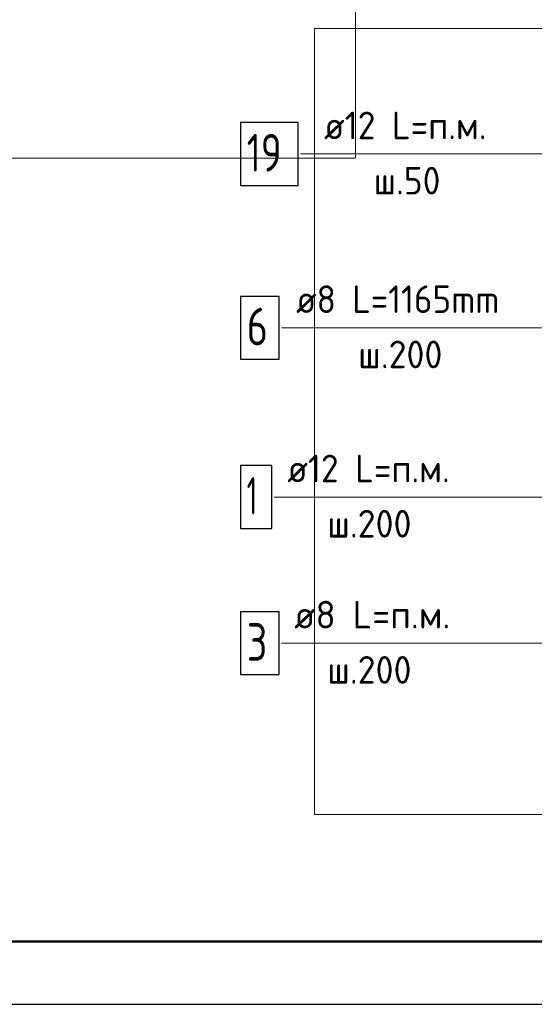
# Model space of a CAD drawing. Header units: millimetres. Extents: x 0 to 42000, y 0 to 29700.
# Tile 5 of 23: x 11448 to 15552, y 0 to 7845. Entities that reach past the tile are written whole.
import ezdxf

# ---------------------------------------------------------------- set-up
doc = ezdxf.new("R2010")
doc.units = ezdxf.units.MM
for name, color, linetype, lineweight in [('Standard', 7, 'Continuous', 25), ('Позиционная метка линия выноска', 7, 'Continuous', 13), ('Стена обрамление Г-обр.', 7, 'Continuous', 35), ('Стена обрамление П-обр.', 7, 'Continuous', 35), ('Стена фоновая арматура У1', 7, 'Continuous', 18), ('Стена фоновая арматура Х1', 7, 'Continuous', 35)]:
    doc.layers.add(name, color=color, linetype=linetype, lineweight=lineweight)
doc.styles.add('ISOCPEUR', font='txt')

msp = doc.modelspace()

# ---------------------------------------------------------------- linework, layer by layer
at = {"layer": 'Standard', "color": 7, "linetype": 'Continuous', "lineweight": 25, "transparency": 33554687}
msp.add_lwpolyline([(0, 0), (42000, 0), (42000, 29700), (0, 29700), (0, 0)], close=True, dxfattribs=at)
at = {"layer": 'Standard', "color": 7, "linetype": 'Continuous', "lineweight": 50, "transparency": 33554687}
msp.add_lwpolyline([(2000, 29200), (41500, 29200), (41500, 500), (2000, 500), (2000, 29200)], close=True, dxfattribs=at)
at = {"layer": 'Standard', "color": 7, "linetype": 'Continuous', "lineweight": 13, "transparency": 33554687}
for points in [[(14126.3, 29200), (2000, 29200), (2000, 6741), (14126.3, 6741), (14126.3, 29200)], [(23000, 28700), (2000, 28700), (2000, 500), (23000, 500), (23000, 28700)]]:
    msp.add_lwpolyline(points, dxfattribs=at)
at = {"layer": 'Standard', "color": 254, "linetype": 'Continuous', "lineweight": 13, "true_color": 0xc4c4ff, "transparency": 33554687}
msp.add_lwpolyline([(13798.3, 1511.1), (20271.2, 1511.1), (20271.2, 7774.9), (13798.3, 7774.9), (13798.3, 1511.1)], dxfattribs=at)
at = {"layer": 'Позиционная метка линия выноска', "color": 7, "linetype": 'Continuous', "lineweight": 13, "transparency": 33554687}
for p, q in [((16410, 6774.9), (13686.6, 6774.9)), ((13536.6, 5390.5), (16333.3, 5390.5)), ((17476.6, 2877.2), (13536.6, 2877.2))]:
    msp.add_line(p, q, dxfattribs=at)
msp.add_lwpolyline([(13476.6, 4041.6), (17076.6, 4041.6), (17410, 3708.2)], dxfattribs=at)
at = {"layer": 'Стена обрамление Г-обр.', "color": 7, "linetype": 'Continuous', "lineweight": 25, "transparency": 33554687}
msp.add_lwpolyline([(13208.8, 6524.9), (13668.8, 6524.9), (13668.8, 7024.9), (13208.8, 7024.9), (13208.8, 6524.9)], dxfattribs=at)
at = {"layer": 'Стена обрамление П-обр.', "color": 7, "linetype": 'Continuous', "lineweight": 25, "transparency": 33554687}
msp.add_lwpolyline([(13208.8, 5140.5), (13518.8, 5140.5), (13518.8, 5640.5), (13208.8, 5640.5), (13208.8, 5140.5)], dxfattribs=at)
at = {"layer": 'Стена фоновая арматура У1', "color": 7, "linetype": 'Continuous', "lineweight": 25, "transparency": 33554687}
msp.add_lwpolyline([(13208.8, 2627.2), (13518.8, 2627.2), (13518.8, 3127.2), (13208.8, 3127.2), (13208.8, 2627.2)], dxfattribs=at)
at = {"layer": 'Стена фоновая арматура Х1', "color": 7, "linetype": 'Continuous', "lineweight": 25, "transparency": 33554687}
msp.add_lwpolyline([(13208.8, 3791.6), (13458.8, 3791.6), (13458.8, 4291.6), (13208.8, 4291.6), (13208.8, 3791.6)], dxfattribs=at)

# ---------------------------------------------------------------- texts
at = {"layer": 'Стена обрамление Г-обр.', "color": 7, "linetype": 'Continuous', "lineweight": 13, "transparency": 33554687, "attachment_point": 7, "style": 'ISOCPEUR'}
for s, insert, char_height, width in [('\\W0.94;ø12 L=п.м. ', (13875.3, 6892.2), 220, 1599.147), ('\\W0.75;19', (13258.8, 6634.9), 300, 472.289), ('\\W0.94;ш.50 ', (14271.3, 6452.2), 220, 807.156)]:
    msp.add_mtext(s, dxfattribs=dict(at, insert=insert, char_height=char_height, width=width))
at = {"layer": 'Стена обрамление П-обр.', "color": 7, "linetype": 'Continuous', "lineweight": 13, "transparency": 33554687, "attachment_point": 7, "style": 'ISOCPEUR'}
for s, insert, char_height, width in [('\\W0.93;ø8 L=1165mm ', (13652.6, 5507.8), 220, 1949.982), ('\\W0.78;6', (13258.8, 5250.5), 300, 326.407), ('\\W0.95;ш.200 ', (14147.6, 5067.8), 220, 962.136)]:
    msp.add_mtext(s, dxfattribs=dict(at, insert=insert, char_height=char_height, width=width))
at = {"layer": 'Стена фоновая арматура У1', "color": 7, "linetype": 'Continuous', "lineweight": 13, "transparency": 33554687, "attachment_point": 7, "style": 'ISOCPEUR'}
for s, insert, char_height, width in [('\\W0.97;ø8 L=п.м. ', (13637, 2994.5), 220, 1491.858), ('\\W0.78;3', (13258.8, 2737.2), 300, 326.407), ('\\W0.95;ш.200 ', (13901, 2554.6), 220, 962.136)]:
    msp.add_mtext(s, dxfattribs=dict(at, insert=insert, char_height=char_height, width=width))
at = {"layer": 'Стена фоновая арматура Х1', "color": 7, "linetype": 'Continuous', "lineweight": 13, "transparency": 33554687, "attachment_point": 7, "style": 'ISOCPEUR'}
for s, insert, char_height, width in [('\\W0.94;ø12 L=п.м. ', (13582, 4158.9), 220, 1599.147), ('\\W0.56;1', (13258.8, 3901.6), 300, 233.343), ('\\W0.95;ш.200 ', (13901, 3718.9), 220, 962.136)]:
    msp.add_mtext(s, dxfattribs=dict(at, insert=insert, char_height=char_height, width=width))

doc.saveas('drawing.dxf')
